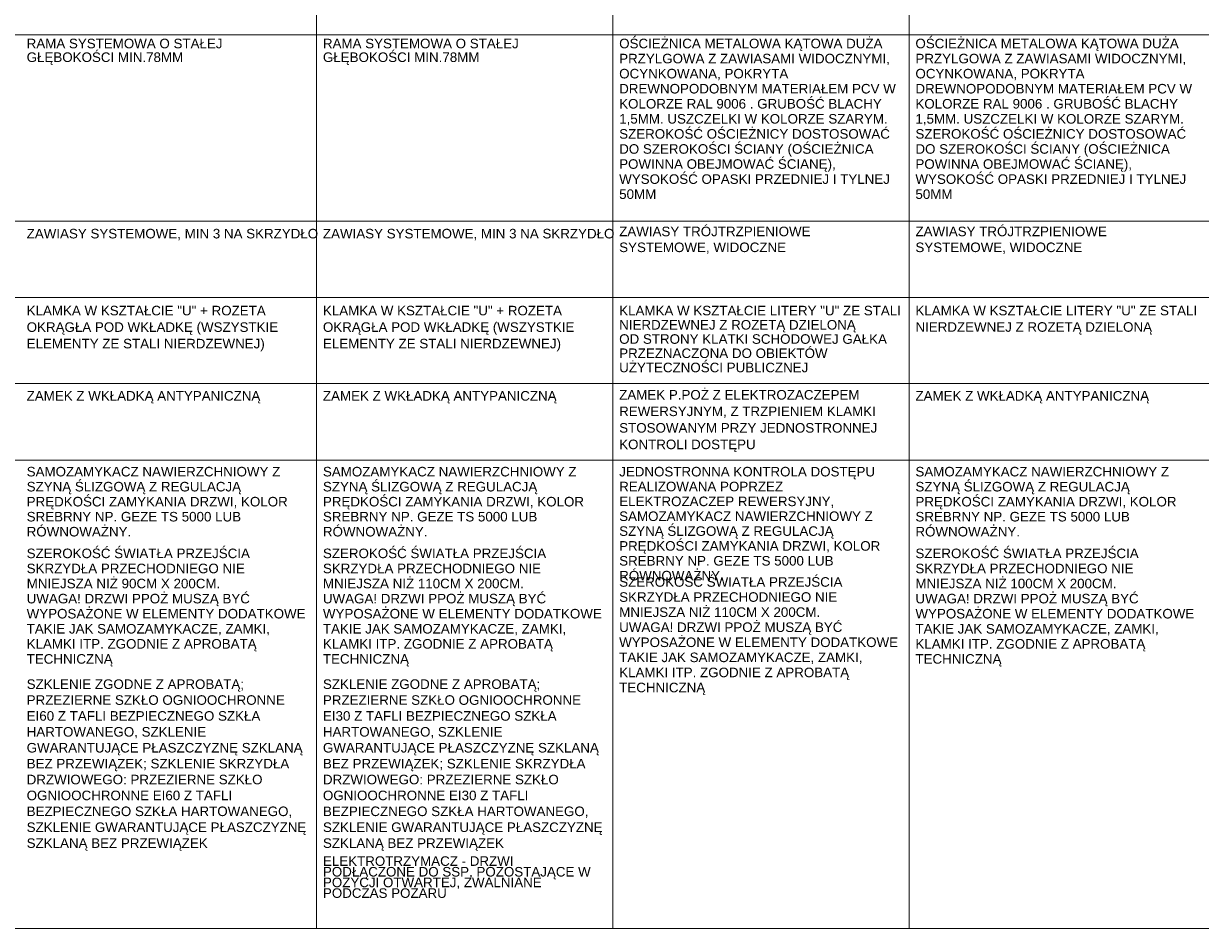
# Paper-space layout 'A-57 ZESTAWIENIE STOLARKI PROJEKTOWANEJ' of a CAD drawing. Header units: millimetres. Extents: x 0 to 900, y 0 to 1010.
# Tile 44 of 63: x 332 to 455, y 812 to 907. Entities that reach past the tile are written whole.
import ezdxf
from ezdxf.xclip import XClip

# ---------------------------------------------------------------- set-up
doc = ezdxf.new("R2010")
doc.units = ezdxf.units.MM
doc.header["$MEASUREMENT"] = 0
doc.header["$XCLIPFRAME"] = 0
doc.layers.add('0_Nr_pióra__7', color=7, linetype='Continuous', lineweight=18, true_color=0x171717)
doc.layers.add('0_Nr_pióra__94', color=7, linetype='Continuous', lineweight=5, true_color=0x3b3b3b)
doc.layers.add('A_podrys', color=7, linetype='Continuous')
doc.styles.add('STYL_AUTOMATYCZNY_1', font='arial.ttf')

# ---------------------------------------------------------------- blocks, each defined once
blk = doc.blocks.new('Rysunek_1_1', base_point=(-2089.9, -1946.74))
at = {"layer": '0_Nr_pióra__94', "color": 250, "linetype": 'Continuous', "lineweight": 5, "true_color": 0x3b3b3b}
for p, q in [((362.6, 1002.64), (362.6, 812.25)), ((393.6, 1002.64), (393.6, 812.25)), ((424.6, 1002.64), (424.6, 812.25)), ((300.6, 905.75), (858.6, 905.75)), ((300.6, 886.25), (858.6, 886.25)), ((35.27, 878.25), (856.6, 878.25)), ((35.27, 869.25), (887.6, 869.25)), ((35.27, 861.25), (856.6, 861.25)), ((31.27, 812.25), (889.6, 812.25))]:
    blk.add_line(p, q, dxfattribs=at)
at = {"layer": '0_Nr_pióra__7', "color": 250, "linetype": 'Continuous', "lineweight": 18, "true_color": 0x171717, "char_height": 1, "attachment_point": 1, "style": 'STYL_AUTOMATYCZNY_1'}
for s, insert, width, line_spacing_factor in [('\\A1;{\\pql;\\fArial|b0|i0|c238|p0;\\W1.000000;RAMA SYSTEMOWA O STAŁEJ GŁĘBOKOŚCI MIN.78MM}', (332.26, 905.33), 29.4591, 0.859401), ('\\A1;{\\pql;\\fArial|b0|i0|c238|p0;\\W1.000000;RAMA SYSTEMOWA O STAŁEJ GŁĘBOKOŚCI MIN.78MM}', (363.26, 905.33), 29.4591, 0.859401), ('\\A1;{\\pql;\\fArial|b0|i0|c238|p0;\\W1.000000;OŚCIEŻNICA METALOWA KĄTOWA DUŻA PRZYLGOWA Z ZAWIASAMI WIDOCZNYMI, OCYNKOWANA, POKRYTA DREWNOPODOBNYM MATERIAŁEM PCV W KOLORZE RAL 9006 . GRUBOŚĆ BLACHY 1,5MM. USZCZELKI W KOLORZE SZARYM. SZEROKOŚĆ OŚCIEŻNICY DOSTOSOWAĆ DO SZEROKOŚCI ŚCIANY (OŚCIEŻNICA POWINNA OBEJMOWAĆ ŚCIANĘ), WYSOKOŚĆ OPASKI PRZEDNIEJ I TYLNEJ 50MM}', (394.26, 905.33), 29.4591, 0.945389), ('\\A1;{\\pql;\\fArial|b0|i0|c238|p0;\\W1.000000;OŚCIEŻNICA METALOWA KĄTOWA DUŻA PRZYLGOWA Z ZAWIASAMI WIDOCZNYMI, OCYNKOWANA, POKRYTA DREWNOPODOBNYM MATERIAŁEM PCV W KOLORZE RAL 9006 . GRUBOŚĆ BLACHY 1,5MM. USZCZELKI W KOLORZE SZARYM. SZEROKOŚĆ OŚCIEŻNICY DOSTOSOWAĆ DO SZEROKOŚCI ŚCIANY (OŚCIEŻNICA POWINNA OBEJMOWAĆ ŚCIANĘ), WYSOKOŚĆ OPASKI PRZEDNIEJ I TYLNEJ 50MM}', (425.26, 905.33), 29.4591, 0.945389), ('\\A1;{\\pql;\\fArial|b0|i0|c238|p0;\\W1.000000;ZAWIASY SYSTEMOWE, MIN 3 NA \\fArial|b0|i0|c238|p0;\\W1.000000;SKRZYDŁO}', (332.26, 885.44), 29.4591, 1.001649), ('\\A1;{\\pql;\\fArial|b0|i0|c238|p0;\\W1.000000;ZAWIASY SYSTEMOWE, MIN 3 NA \\fArial|b0|i0|c238|p0;\\W1.000000;SKRZYDŁO}', (363.26, 885.44), 29.4591, 1.001649), ('\\A1;{\\pql;\\fArial|b0|i0|c238|p0;\\W1.000000;ZAWIASY TRÓJTRZPIENIOWE \\fArial|b0|i0|c238|p0;\\W1.000000;SYSTEMOWE, WIDOCZNE}', (394.26, 885.67), 29.4591, 0.996913), ('\\A1;{\\pql;\\fArial|b0|i0|c238|p0;\\W1.000000;ZAWIASY TRÓJTRZPIENIOWE \\fArial|b0|i0|c238|p0;\\W1.000000;SYSTEMOWE, WIDOCZNE}', (425.26, 885.67), 29.4591, 0.996913), ('\\A1;{\\pql;\\fArial|b0|i0|c238|p0;\\W1.000000;KLAMKA W KSZTAŁCIE "U" + ROZETA \\fArial|b0|i0|c238|p0;\\W1.000000;OKRĄGŁA POD WKŁADKĘ (WSZYSTKIE \\fArial|b0|i0|c238|p0;\\W1.000000;ELEMENTY ZE STALI NIERDZEWNEJ)}', (332.26, 877.39), 29.4591, 1.036028), ('\\A1;{\\pql;\\fArial|b0|i0|c238|p0;\\W1.000000;KLAMKA W KSZTAŁCIE "U" + ROZETA \\fArial|b0|i0|c238|p0;\\W1.000000;OKRĄGŁA POD WKŁADKĘ (WSZYSTKIE \\fArial|b0|i0|c238|p0;\\W1.000000;ELEMENTY ZE STALI NIERDZEWNEJ)}', (363.26, 877.39), 29.4591, 1.036028), ('\\A1;{\\pql;\\fArial|b0|i0|c238|p0;\\W1.000000;KLAMKA W KSZTAŁCIE LITERY "U" ZE STALI NIERDZEWNEJ Z ROZETĄ DZIELONĄ\\P\\pql;\\fArial|b0|i0|c238|p0;\\W1.000000;OD\\fArial|b0|i0|c238|p0;\\W1.000000; STRONY KLATKI SCHODOWEJ\\fArial|b0|i0|c238|p0;\\W1.000000; GAŁKA PRZEZNACZONA DO OBIEKTÓW UŻYTECZNOŚCI PUBLICZNEJ}', (394.26, 877.39), 29.4591, 0.892523), ('\\A1;{\\pql;\\fArial|b0|i0|c238|p0;\\W1.000000;KLAMKA W KSZTAŁCIE LITERY "U" ZE STALI NIERDZEWNEJ Z ROZETĄ DZIELONĄ}', (425.26, 877.39), 29.4591, 1.029431), ('\\A1;{\\pql;\\fArial|b0|i0|c238|p0;\\W1.000000;ZAMEK P.POŻ Z ELEKTROZACZEPEM REWERSYJNYM, Z TRZPIENIEM KLAMKI STOSOWANYM PRZY JEDNOSTRONNEJ KONTROLI DOSTĘPU}', (394.26, 868.58), 29.4591, 1.037351), ('\\A1;{\\pql;\\fArial|b0|i0|c238|p0;\\W1.000000;SAMOZAMYKACZ NAWIERZCHNIOWY Z SZYNĄ ŚLIZGOWĄ Z REGULACJĄ PRĘDKOŚCI ZAMYKANIA DRZWI, KOLOR SREBRNY NP. GEZE TS 5000 LUB RÓWNOWAŻNY.}', (332.26, 860.54), 29.4591, 0.941901), ('\\A1;{\\pql;\\fArial|b0|i0|c238|p0;\\W1.000000;SAMOZAMYKACZ NAWIERZCHNIOWY Z SZYNĄ ŚLIZGOWĄ Z REGULACJĄ PRĘDKOŚCI ZAMYKANIA DRZWI, KOLOR SREBRNY NP. GEZE TS 5000 LUB RÓWNOWAŻNY.}', (363.26, 860.54), 29.4591, 0.941901), ('\\A1;{\\pql;\\fArial|b0|i0|c238|p0;\\W1.000000;JEDNOSTRONNA KONTROLA DOSTĘPU REALIZOWANA POPRZEZ ELEKTROZACZEP REWERSYJNY, SAMOZAMYKACZ NAWIERZCHNIOWY Z SZYNĄ ŚLIZGOWĄ Z REGULACJĄ PRĘDKOŚCI ZAMYKANIA DRZWI, KOLOR SREBRNY NP. GEZE TS 5000 LUB RÓWNOWAŻNY.}', (394.26, 860.54), 29.4591, 0.932317), ('\\A1;{\\pql;\\fArial|b0|i0|c238|p0;\\W1.000000;SAMOZAMYKACZ NAWIERZCHNIOWY Z SZYNĄ ŚLIZGOWĄ Z REGULACJĄ PRĘDKOŚCI ZAMYKANIA DRZWI, KOLOR SREBRNY NP. GEZE TS 5000 LUB RÓWNOWAŻNY.}', (425.26, 860.54), 29.4591, 0.941901), ('\\A1;{\\pql;\\fArial|b0|i0|c238|p0;\\W1.000000;SZEROKOŚĆ ŚWIATŁA PRZEJŚCIA SKRZYDŁA PRZECHODNIEGO NIE MNIEJSZA NIŻ 90CM X 200CM.\\P\\pql;\\fArial|b0|i0|c238|p0;\\W1.000000;UWAGA! DRZWI PPOŻ MUSZĄ BYĆ WYPOSAŻONE W ELEMENTY DODATKOWE TAKIE JAK SAMOZAMYKACZE, ZAMKI, KLAMKI ITP. ZGODNIE Z APROBATĄ TECHNICZNĄ}', (332.26, 851.99), 29.4591, 0.946258), ('\\A1;{\\pql;\\fArial|b0|i0|c238|p0;\\W1.000000;SZEROKOŚĆ ŚWIATŁA PRZEJŚCIA SKRZYDŁA PRZECHODNIEGO NIE MNIEJSZA NIŻ 110CM X 200CM.\\P\\pql;\\fArial|b0|i0|c238|p0;\\W1.000000;UWAGA! DRZWI PPOŻ MUSZĄ BYĆ WYPOSAŻONE W ELEMENTY DODATKOWE TAKIE JAK SAMOZAMYKACZE, ZAMKI, KLAMKI ITP. ZGODNIE Z APROBATĄ TECHNICZNĄ}', (363.26, 851.99), 29.4591, 0.946258), ('\\A1;{\\pql;\\fArial|b0|i0|c238|p0;\\W1.000000;SZEROKOŚĆ ŚWIATŁA PRZEJŚCIA SKRZYDŁA PRZECHODNIEGO NIE MNIEJSZA NIŻ 100CM X 200CM.\\P\\pql;\\fArial|b0|i0|c238|p0;\\W1.000000;UWAGA! DRZWI PPOŻ MUSZĄ BYĆ WYPOSAŻONE W ELEMENTY DODATKOWE TAKIE JAK SAMOZAMYKACZE, ZAMKI, KLAMKI ITP. ZGODNIE Z APROBATĄ TECHNICZNĄ}', (425.26, 851.99), 29.4591, 0.946258), ('\\A1;{\\pql;\\fArial|b0|i0|c238|p0;\\W1.000000;SZEROKOŚĆ ŚWIATŁA PRZEJŚCIA SKRZYDŁA PRZECHODNIEGO NIE MNIEJSZA NIŻ 110CM X 200CM.\\P\\pql;\\fArial|b0|i0|c238|p0;\\W1.000000;UWAGA! DRZWI PPOŻ MUSZĄ BYĆ WYPOSAŻONE W ELEMENTY DODATKOWE TAKIE JAK SAMOZAMYKACZE, ZAMKI, KLAMKI ITP. ZGODNIE Z APROBATĄ TECHNICZNĄ}', (394.26, 849), 29.4591, 0.946258), ('\\A1;{\\pql;\\fArial|b0|i0|c238|p0;\\W1.000000;SZKLENIE ZGODNE Z APROBATĄ; PRZEZIERNE SZKŁO OGNIOOCHRONNE EI60 Z TAFLI BEZPIECZNEGO SZKŁA HARTOWANEGO, SZKLENIE GWARANTUJĄCE PŁASZCZYZNĘ SZKLANĄ BEZ PRZEWIĄZEK; SZKLENIE SKRZYDŁA DRZWIOWEGO: PRZEZIERNE SZKŁO OGNIOOCHRONNE EI60 Z TAFLI BEZPIECZNEGO SZKŁA HARTOWANEGO, SZKLENIE GWARANTUJĄCE PŁASZCZYZNĘ SZKLANĄ BEZ PRZEWIĄZEK}', (332.26, 838.31), 29.9177, 0.997668), ('\\A1;{\\pql;\\fArial|b0|i0|c238|p0;\\W1.000000;SZKLENIE ZGODNE Z APROBATĄ; PRZEZIERNE SZKŁO OGNIOOCHRONNE EI30 Z TAFLI BEZPIECZNEGO SZKŁA HARTOWANEGO, SZKLENIE GWARANTUJĄCE PŁASZCZYZNĘ SZKLANĄ BEZ PRZEWIĄZEK; SZKLENIE SKRZYDŁA DRZWIOWEGO: PRZEZIERNE SZKŁO OGNIOOCHRONNE EI30 Z TAFLI BEZPIECZNEGO SZKŁA HARTOWANEGO, SZKLENIE GWARANTUJĄCE PŁASZCZYZNĘ SZKLANĄ BEZ PRZEWIĄZEK}', (363.26, 838.31), 29.9177, 0.997668), ('\\A1;{\\pql;\\fArial|b0|i0|c238|p0;\\W1.000000;ELEKTROTRZYMACZ - DRZWI PODŁĄCZONE DO SSP, POZOSTAJĄCE W POZYCJI OTWARTEJ, ZWALNIANE PODCZAS POŻARU}', (363.26, 819.8), 29.4591, 0.669731)]:
    blk.add_mtext(s, dxfattribs=dict(at, insert=insert, width=width, line_spacing_factor=line_spacing_factor))
for insert in [(332.26, 868.47), (363.26, 868.47), (425.26, 868.47)]:
    blk.add_mtext('\\A1;{\\pql;\\fArial|b0|i0|c238|p0;\\W1.000000;ZAMEK \\fArial|b0|i0|c238|p0;\\W1.000000;Z\\fArial|b0|i0|c238|p0;\\W1.000000; WKŁADKĄ\\fArial|b0|i0|c238|p0;\\W1.000000; ANTYPANICZNĄ}', dxfattribs=dict(at, insert=insert))

psp = doc.layouts.new('A-57 ZESTAWIENIE STOLARKI PROJEKTOWANEJ')

# ---------------------------------------------------------------- block references
at = {"layer": 'A_podrys', "color": 37, "linetype": 'Continuous', "lineweight": 5, "true_color": 0x656532}
ref = psp.add_blockref('Rysunek_1_1', (-2089.9, -1946.74), dxfattribs=at)
XClip(ref).set_block_clipping_path([(28.6628210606, 4.9003190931), (892.6953650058, 1005.4179299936)])

doc.saveas('drawing.dxf')
